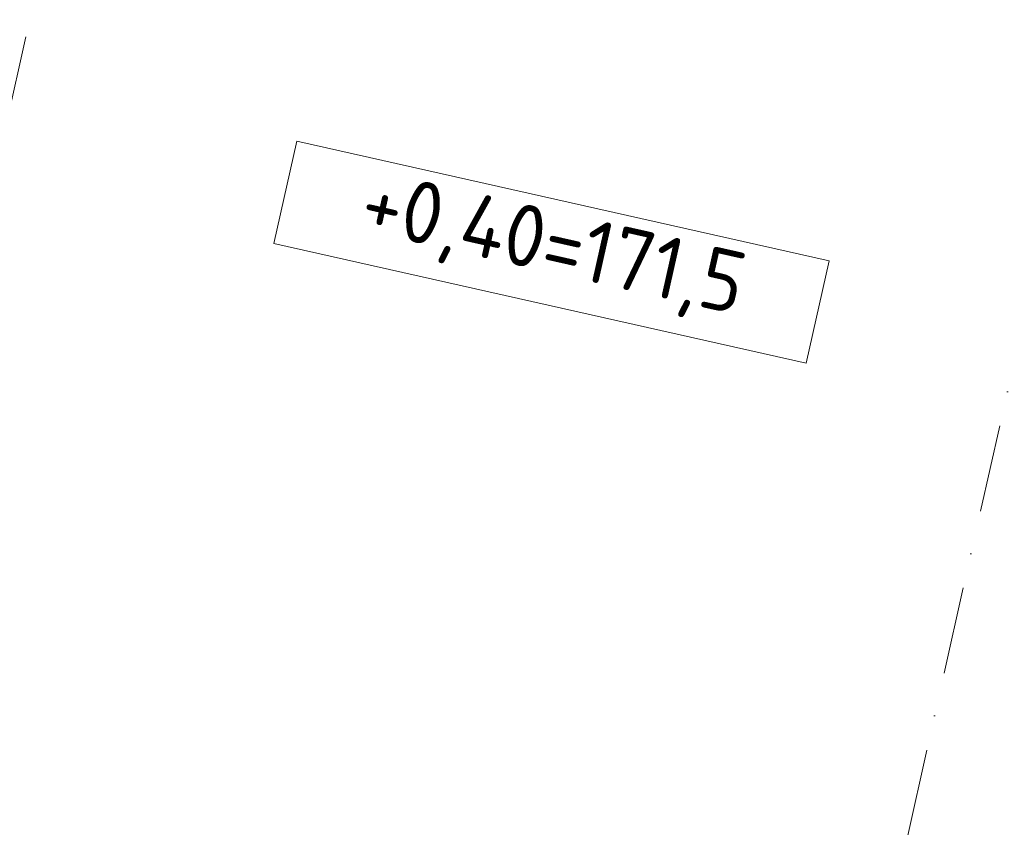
# Model space of a CAD drawing. Header units: millimetres. Extents: x -7218036 to -6920397, y 6117771 to 6333681.
# Tile 35 of 89: x -7181502 to -7177527, y 6136469 to 6139728. Entities that reach past the tile are written whole.
import ezdxf
from ezdxf.enums import TextEntityAlignment as Align

# ---------------------------------------------------------------- set-up
doc = ezdxf.new("R2010")
doc.units = ezdxf.units.MM
doc.header["$MEASUREMENT"] = 0
doc.linetypes.add('Штрихпунктирная', pattern=[670.277762, 352.777767, -176.388884, 0, -141.111112])
doc.layers.add('АР-Отметки высот_новые.АР_Ном._пера__120', color=7, linetype='Continuous', lineweight=0)
doc.layers.add('АР-Чертеж-Оси_Осевые размеры.АР_Ном._пера__120', color=7, linetype='Continuous', lineweight=0)
doc.layers.add('АР-Чертеж-Оси_Осевые размеры.АР', color=7, linetype='Continuous')
doc.styles.add('РЎР“Р•РќР•Р\xa0Р\x98Р\xa0_РЎРўР\x98Р›Р¬_1', font='GOST_Common.ttf')
doc.styles.add('РЎР“Р•РќР•Р\xa0Р\x98Р\xa0_РЎРўР\x98Р›Р¬_3', font='GOTHIC.TTF')

# ---------------------------------------------------------------- blocks, each defined once
blk = doc.blocks.new('Стандартный Маркер Сетки[14]_5', base_point=(-7174682.2, 6150838.4))
at = {"layer": 'АР-Чертеж-Оси_Осевые размеры.АР_Ном._пера__120', "color": 7, "linetype": 'Штрихпунктирная', "lineweight": 0}
blk.add_line((-7174901.3, 6149862.7), (-7179463.8, 6129548.3), dxfattribs=at)
at = {"layer": 'АР-Чертеж-Оси_Осевые размеры.АР_Ном._пера__120', "color": 7, "lineweight": 0, "style": 'РЎР“Р•РќР•Р\xa0Р\x98Р\xa0_РЎРўР\x98Р›Р¬_3'}
blk.add_attdef('AC_MarkerText_1', text='', height=350, rotation=347.3417, dxfattribs=at).set_placement((-7179722.6, 6128265.8), align=Align.TOP_CENTER)
blk = doc.blocks.new('Стандартный Маркер Сетки[20]_5', base_point=(-7178760.6, 6151754.4))
at = {"layer": 'АР-Чертеж-Оси_Осевые размеры.АР_Ном._пера__120', "color": 7, "linetype": 'Штрихпунктирная', "lineweight": 0}
blk.add_line((-7178979.7, 6150778.7), (-7183542.2, 6130464.3), dxfattribs=at)
at = {"layer": 'АР-Чертеж-Оси_Осевые размеры.АР_Ном._пера__120', "color": 7, "lineweight": 0, "style": 'РЎР“Р•РќР•Р\xa0Р\x98Р\xa0_РЎРўР\x98Р›Р¬_3'}
blk.add_attdef('AC_MarkerText_1', text='', height=350, rotation=347.3417, dxfattribs=at).set_placement((-7183801, 6129181.8), align=Align.TOP_CENTER)
blk = doc.blocks.new('Стандартный Маркер Сетки[73]_5', base_point=(-7174682.2, 6150838.4))
at = {"layer": 'АР-Чертеж-Оси_Осевые размеры.АР_Ном._пера__120', "color": 7, "linetype": 'Штрихпунктирная', "lineweight": 0}
blk.add_line((-7174901.3, 6149862.7), (-7179463.8, 6129548.3), dxfattribs=at)
at = {"layer": 'АР-Чертеж-Оси_Осевые размеры.АР_Ном._пера__120', "color": 7, "lineweight": 0, "style": 'РЎР“Р•РќР•Р\xa0Р\x98Р\xa0_РЎРўР\x98Р›Р¬_3'}
blk.add_attdef('AC_MarkerText_1', text='', height=350, rotation=347.3417, dxfattribs=at).set_placement((-7179722.6, 6128265.8), align=Align.TOP_CENTER)
blk = doc.blocks.new('Стандартный Маркер Сетки[79]_5', base_point=(-7178760.6, 6151754.4))
at = {"layer": 'АР-Чертеж-Оси_Осевые размеры.АР_Ном._пера__120', "color": 7, "linetype": 'Штрихпунктирная', "lineweight": 0}
blk.add_line((-7178979.7, 6150778.7), (-7183542.2, 6130464.3), dxfattribs=at)
at = {"layer": 'АР-Чертеж-Оси_Осевые размеры.АР_Ном._пера__120', "color": 7, "lineweight": 0, "style": 'РЎР“Р•РќР•Р\xa0Р\x98Р\xa0_РЎРўР\x98Р›Р¬_3'}
blk.add_attdef('AC_MarkerText_1', text='', height=350, rotation=347.3417, dxfattribs=at).set_placement((-7183801, 6129181.8), align=Align.TOP_CENTER)

msp = doc.modelspace()

# ---------------------------------------------------------------- linework, layer by layer
at = {"layer": 'АР-Отметки высот_новые.АР_Ном._пера__120', "color": 7, "linetype": 'Continuous', "lineweight": 0, "flags": 128}
msp.add_lwpolyline([(-7180382.9, 6139238), (-7178233.8, 6138755.4), (-7178326.7, 6138342.1), (-7180475.7, 6138824.8)], close=True, dxfattribs=at)

# ---------------------------------------------------------------- block references
at = {"layer": 'АР-Чертеж-Оси_Осевые размеры.АР', "color": 8, "linetype": 'Continuous', "lineweight": 15}
for name, p in [('Стандартный Маркер Сетки[20]_5', (-7178760.6, 6151754.4)), ('Стандартный Маркер Сетки[79]_5', (-7178760.6, 6151754.4)), ('Стандартный Маркер Сетки[14]_5', (-7174682.2, 6150838.4)), ('Стандартный Маркер Сетки[73]_5', (-7174682.2, 6150838.4))]:
    msp.add_blockref(name, p, dxfattribs=at)

# ---------------------------------------------------------------- texts
at = {"layer": 'АР-Отметки высот_новые.АР_Ном._пера__120', "color": 7, "linetype": 'Continuous', "lineweight": 0, "insert": (-7179351.9, 6138802.8), "char_height": 250, "attachment_point": 5, "rotation": 347.3417, "style": 'РЎР“Р•РќР•Р\xa0Р\x98Р\xa0_РЎРўР\x98Р›Р¬_1'}
msp.add_mtext('\\A1;{\\pqc;\\fGOST Common|b0|i0|c204|p0;\\W1.000000;+0,40=171,5}', dxfattribs=at)

doc.saveas('drawing.dxf')
